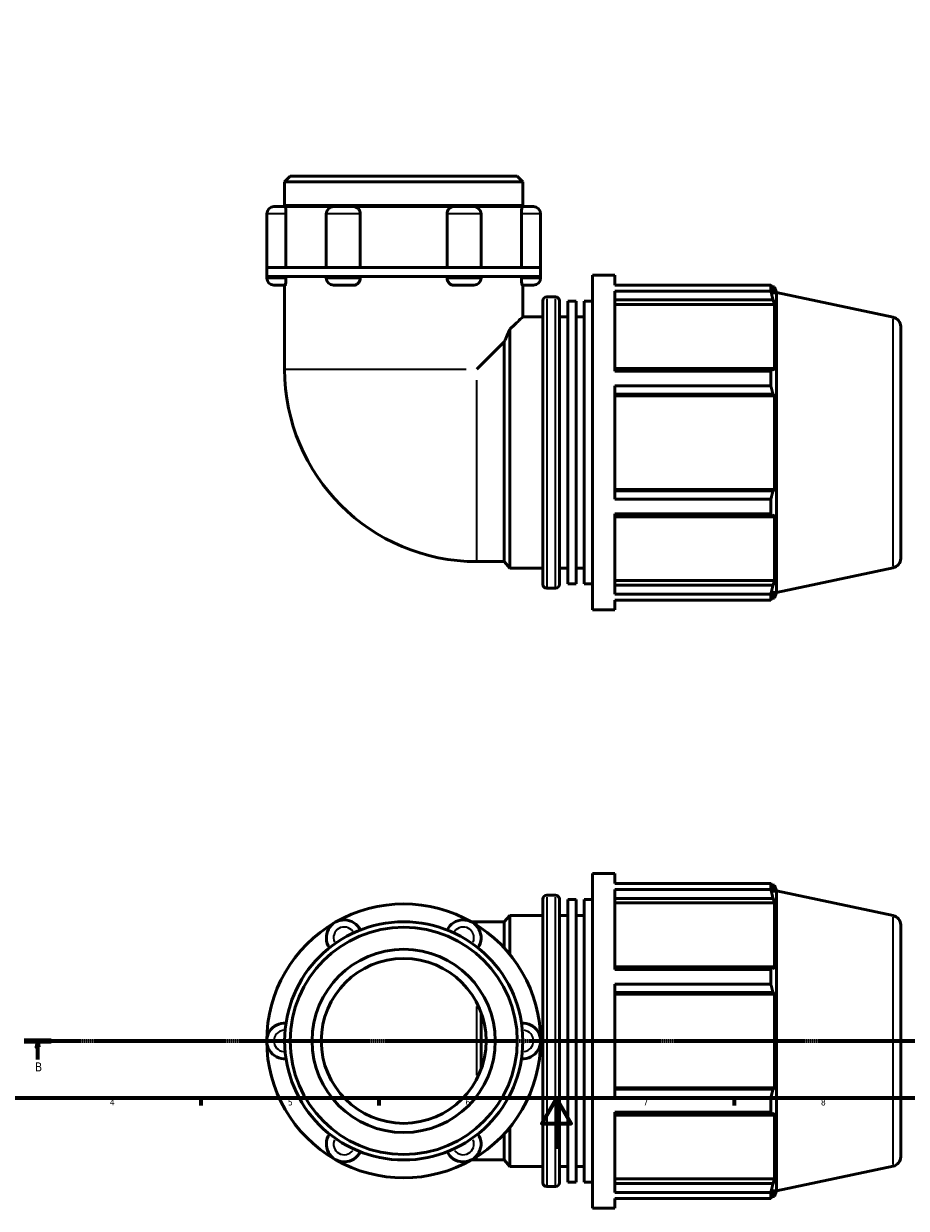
# Model space of a CAD drawing. Header units: millimetres. Extents: x 0 to 924, y -23 to 911.
# Tile 2 of 6: x 210 to 558, y -23 to 444. Entities that reach past the tile are written whole.
import ezdxf

# ---------------------------------------------------------------- set-up
doc = ezdxf.new("R2010")
doc.units = ezdxf.units.MM
doc.linetypes.add('CHAIN', pattern=[0.7087, 0.4724, -0.0591, 0.1181, -0.0591])
for name, color, linetype, lineweight in [('Border (ISO)', 7, 'Continuous', 70), ('Section Line (ISO)', 7, 'CHAIN', 70), ('Visible (ISO)', 7, 'Continuous', 50), ('Visible Narrow (ISO)', 7, 'Continuous', 35)]:
    doc.layers.add(name, color=color, linetype=linetype, lineweight=lineweight)
doc.styles.add('Label Text (ISO)', font='tahoma.ttf')
doc.styles.add('Note Text (ISO)', font='tahoma.ttf')

# ---------------------------------------------------------------- blocks, each defined once
blk = doc.blocks.new('Borders Default Border')
at = {"layer": 'Border (ISO)'}
for p, q in [((280.33, 20), (280.33, 17.1)), ((350.42, 20), (350.42, 17.1)), ((490.58, 20), (490.58, 17.1))]:
    blk.add_line(p, q, dxfattribs=at)
at = {"layer": 'Border (ISO)', "flags": 128}
for points in [[(20, 20), (20, 574), (821, 574), (821, 20), (20, 20)], [(420.5, 0), (420.5, 20), (414.73, 10), (426.27, 10), (420.5, 20)]]:
    blk.add_lwpolyline(points, dxfattribs=at)
at = {"layer": 'Border (ISO)', "color": 232, "true_color": 0xca0064, "char_height": 2.5, "attachment_point": 7, "style": 'Note Text (ISO)'}
for s, insert in [('4', (244.42, 17.1)), ('5', (314.64, 17.05)), ('6', (384.66, 17.05)), ('7', (454.77, 17.1)), ('8', (524.81, 17.04))]:
    blk.add_mtext(s, dxfattribs=dict(at, insert=insert))
blk = doc.blocks.new('2dTransSection0')
at = {"layer": 'Section Line (ISO)', "linetype": 'CHAIN'}
blk.add_line((210.57, 42.53), (645.63, 42.53), dxfattribs=at)
at = {"layer": 'Section Line (ISO)', "linetype": 'Continuous', "lineweight": 140}
for p, q in [((210.57, 42.53), (221.29, 42.53)), ((634.91, 42.53), (645.63, 42.53))]:
    blk.add_line(p, q, dxfattribs=at)
at = {"layer": 'Section Line (ISO)', "linetype": 'Continuous'}
for p, q in [((215.93, 42.53), (215.43, 40.03)), ((215.93, 40.03), (215.93, 42.53)), ((216.43, 40.03), (215.93, 42.53)), ((640.27, 42.53), (639.77, 40.03)), ((640.27, 40.03), (640.27, 42.53)), ((640.77, 40.03), (640.27, 42.53)), ((215.43, 40.03), (216.43, 40.03)), ((215.93, 35.2), (215.93, 40.03)), ((639.77, 40.03), (640.77, 40.03)), ((640.27, 35.2), (640.27, 40.03))]:
    blk.add_line(p, q, dxfattribs=at)
at = {"layer": 'Section Line (ISO)', "linetype": 'Continuous', "flags": 128}
for points in [[(216.43, 40.03), (215.93, 42.53), (215.43, 40.03), (216.43, 40.03)], [(640.77, 40.03), (640.27, 42.53), (639.77, 40.03), (640.77, 40.03)]]:
    blk.add_lwpolyline(points, dxfattribs=at)
at = {"layer": 'Section Line (ISO)'}
for points in [[(216.43, 40.03), (215.93, 42.53), (215.43, 40.03), (216.43, 40.03)], [(640.77, 40.03), (640.27, 42.53), (639.77, 40.03), (640.77, 40.03)]]:
    blk.add_solid(points, dxfattribs=at)
at = {"layer": 'Section Line (ISO)', "char_height": 3.5, "attachment_point": 7, "style": 'Label Text (ISO)'}
for insert in [(214.86, 30.53), (639.2, 30.53)]:
    blk.add_mtext('B', dxfattribs=dict(at, insert=insert))

msp = doc.modelspace()

# ---------------------------------------------------------------- linework, layer by layer
at = {"layer": 'Visible (ISO)'}
for p, q in [((315.487, 383.427), (313.32, 381.261)), ((315.487, 383.427), (405.047, 383.427)), ((405.047, 383.427), (407.214, 381.261)), ((313.32, 371.927), (313.32, 381.261)), ((407.214, 381.261), (313.32, 381.261)), ((407.214, 371.927), (407.214, 381.261)), ((309.095, 371.427), (313.51, 371.427)), ((407.214, 371.927), (313.32, 371.927)), ((313.82, 371.427), (313.32, 371.927)), ((313.51, 371.427), (332.568, 371.427)), ((332.568, 371.427), (340.544, 371.427)), ((340.544, 371.427), (379.99, 371.427)), ((379.99, 371.427), (387.965, 371.427)), ((387.965, 371.427), (407.024, 371.427)), ((406.714, 371.427), (407.214, 371.927)), ((407.024, 371.427), (411.439, 371.427)), ((306.278, 368.611), (306.278, 347.427)), ((313.848, 368.611), (313.848, 347.427)), ((329.751, 368.611), (329.751, 347.427)), ((343.139, 368.611), (343.139, 347.427)), ((377.395, 347.427), (377.395, 368.611)), ((390.782, 368.611), (390.782, 347.427)), ((406.686, 347.427), (406.686, 368.611)), ((414.256, 368.611), (414.256, 347.427)), ((333.272, 347.427), (306.278, 347.427)), ((306.278, 343.827), (306.278, 347.427)), ((387.261, 347.427), (333.272, 347.427)), ((414.256, 347.427), (387.261, 347.427)), ((414.256, 343.827), (414.256, 347.427)), ((306.278, 343.827), (306.278, 343.284)), ((333.272, 343.827), (306.278, 343.827)), ((313.848, 343.827), (313.848, 343.284)), ((329.751, 343.827), (329.751, 343.284)), ((387.261, 343.827), (333.272, 343.827)), ((343.139, 343.827), (343.139, 343.284)), ((377.395, 343.284), (377.395, 343.827)), ((414.256, 343.827), (387.261, 343.827)), ((390.782, 343.827), (390.782, 343.284)), ((406.686, 343.284), (406.686, 343.827)), ((414.256, 343.827), (414.256, 343.284)), ((434.747, 212.427), (434.747, 344.427)), ((434.747, 344.427), (443.547, 344.427)), ((443.547, 340.529), (443.547, 344.427)), ((313.51, 340.467), (309.095, 340.467)), ((313.32, 340.467), (313.32, 307.318)), ((340.544, 340.467), (332.568, 340.467)), ((387.965, 340.467), (379.99, 340.467)), ((411.439, 340.467), (407.024, 340.467)), ((407.214, 340.467), (407.214, 327.927)), ((443.547, 340.529), (505.046, 340.529)), ((443.547, 306.537), (443.547, 338.142)), ((505.046, 338.142), (443.547, 338.142)), ((505.046, 338.142), (505.046, 340.529)), ((505.42, 339.807), (506.547, 339.807)), ((506.547, 336.967), (505.904, 338.855)), ((506.547, 336.967), (506.547, 339.807)), ((507.267, 337.593), (506.547, 339.807)), ((507.267, 219.262), (507.267, 337.593)), ((553.296, 327.809), (507.267, 337.593)), ((415.147, 222.507), (415.147, 334.347)), ((416.647, 335.847), (420.18, 335.847)), ((421.68, 334.347), (421.68, 222.507)), ((424.947, 222.73), (424.947, 334.125)), ((424.947, 334.125), (428.213, 334.125)), ((428.213, 222.73), (428.213, 334.125)), ((431.48, 222.73), (431.48, 334.125)), ((431.48, 334.125), (434.747, 334.125)), ((443.547, 334.628), (505.904, 334.628)), ((443.547, 332.872), (506.547, 332.872)), ((505.904, 334.628), (506.547, 332.872)), ((506.547, 306.77), (506.547, 332.872)), ((407.214, 327.927), (415.147, 327.927)), ((421.68, 327.927), (424.947, 327.927)), ((428.213, 327.927), (431.48, 327.927)), ((402.08, 228.927), (402.08, 323.088)), ((556.267, 324.141), (556.267, 232.714)), ((399.938, 318.098), (389.157, 307.318)), ((399.938, 231.48), (399.938, 318.098)), ((505.904, 307.684), (443.547, 307.684)), ((443.547, 306.537), (505.046, 306.537)), ((505.046, 300.775), (505.046, 306.537)), ((506.547, 306.77), (505.904, 307.684)), ((443.547, 256.079), (443.547, 300.775)), ((505.046, 300.775), (443.547, 300.775)), ((443.547, 297.48), (505.904, 297.48)), ((443.547, 296.885), (506.547, 296.885)), ((505.904, 297.48), (506.547, 296.885)), ((506.547, 259.97), (506.547, 296.885)), ((443.547, 259.97), (506.547, 259.97)), ((505.904, 259.375), (443.547, 259.375)), ((506.547, 259.97), (505.904, 259.375)), ((443.547, 256.079), (505.046, 256.079)), ((505.046, 250.318), (505.046, 256.079)), ((443.547, 218.713), (443.547, 250.318)), ((505.046, 250.318), (443.547, 250.318)), ((443.547, 249.171), (505.904, 249.171)), ((505.904, 249.171), (506.547, 250.085)), ((506.547, 223.983), (506.547, 250.085)), ((389.157, 231.48), (399.938, 231.48)), ((399.938, 231.48), (402.08, 228.927)), ((402.08, 228.927), (415.147, 228.927)), ((421.68, 228.927), (424.947, 228.927)), ((428.213, 228.927), (431.48, 228.927)), ((553.296, 229.046), (507.267, 219.262)), ((416.647, 221.007), (420.18, 221.007)), ((424.947, 222.73), (428.213, 222.73)), ((431.48, 222.73), (434.747, 222.73)), ((443.547, 223.983), (506.547, 223.983)), ((505.904, 222.226), (443.547, 222.226)), ((506.547, 223.983), (505.904, 222.226)), ((505.904, 218), (506.547, 219.888)), ((506.547, 217.047), (506.547, 219.888)), ((443.547, 218.713), (505.046, 218.713)), ((443.547, 212.427), (443.547, 216.326)), ((505.046, 216.326), (443.547, 216.326)), ((505.046, 216.326), (505.046, 218.713)), ((505.42, 217.047), (506.547, 217.047)), ((507.267, 219.262), (506.547, 217.047)), ((434.747, 212.427), (443.547, 212.427)), ((434.747, -23.471), (434.747, 108.529)), ((434.747, 108.529), (443.547, 108.529)), ((443.547, 104.63), (443.547, 108.529)), ((443.547, 104.63), (505.046, 104.63)), ((505.046, 102.243), (505.046, 104.63)), ((505.42, 103.909), (506.547, 103.909)), ((506.547, 101.068), (505.904, 102.956)), ((506.547, 101.068), (506.547, 103.909)), ((507.267, 101.694), (506.547, 103.909)), ((415.147, -13.391), (415.147, 98.449)), ((416.647, 99.949), (420.18, 99.949)), ((421.68, 98.449), (421.68, -13.391)), ((424.947, -13.169), (424.947, 98.226)), ((424.947, 98.226), (428.213, 98.226)), ((428.213, -13.169), (428.213, 98.226)), ((431.48, -13.169), (431.48, 98.226)), ((431.48, 98.226), (434.747, 98.226)), ((443.547, 70.639), (443.547, 102.243)), ((505.046, 102.243), (443.547, 102.243)), ((443.547, 98.73), (505.904, 98.73)), ((505.904, 98.73), (506.547, 96.974)), ((507.267, -16.636), (507.267, 101.694)), ((553.296, 91.91), (507.267, 101.694)), ((443.547, 96.974), (506.547, 96.974)), ((506.547, 70.871), (506.547, 96.974)), ((389.157, 89.476), (386.927, 89.476)), ((389.157, 89.476), (399.938, 89.476)), ((399.938, 89.476), (402.08, 92.029)), ((399.938, 79.149), (399.938, 89.476)), ((402.08, 76.682), (402.08, 92.029)), ((402.08, 92.029), (415.147, 92.029)), ((421.68, 92.029), (424.947, 92.029)), ((428.213, 92.029), (431.48, 92.029)), ((556.267, 88.242), (556.267, -3.185)), ((505.904, 71.785), (443.547, 71.785)), ((443.547, 70.639), (505.046, 70.639)), ((505.046, 64.877), (505.046, 70.639)), ((506.547, 70.871), (505.904, 71.785)), ((443.547, 20.181), (443.547, 64.877)), ((505.046, 64.877), (443.547, 64.877)), ((443.547, 61.582), (505.904, 61.582)), ((443.547, 60.986), (506.547, 60.986)), ((505.904, 61.582), (506.547, 60.986)), ((506.547, 24.071), (506.547, 60.986)), ((390.847, 31.519), (390.847, 53.538)), ((443.547, 24.071), (506.547, 24.071)), ((505.904, 23.476), (443.547, 23.476)), ((506.547, 24.071), (505.904, 23.476)), ((443.547, 20.181), (505.046, 20.181)), ((505.046, 14.419), (505.046, 20.181)), ((443.547, -17.186), (443.547, 14.419)), ((505.046, 14.419), (443.547, 14.419)), ((505.904, 13.272), (506.547, 14.187)), ((506.547, -11.916), (506.547, 14.187)), ((443.547, 13.272), (505.904, 13.272)), ((399.938, -4.418), (399.938, 5.909)), ((402.08, -6.971), (402.08, 8.375)), ((386.927, -4.418), (389.157, -4.418)), ((389.157, -4.418), (399.938, -4.418)), ((399.938, -4.418), (402.08, -6.971)), ((402.08, -6.971), (415.147, -6.971)), ((421.68, -6.971), (424.947, -6.971)), ((428.213, -6.971), (431.48, -6.971)), ((553.296, -6.853), (507.267, -16.636)), ((424.947, -13.169), (428.213, -13.169)), ((431.48, -13.169), (434.747, -13.169)), ((443.547, -11.916), (506.547, -11.916)), ((505.904, -13.672), (443.547, -13.672)), ((506.547, -11.916), (505.904, -13.672)), ((416.647, -14.891), (420.18, -14.891)), ((443.547, -17.186), (505.046, -17.186)), ((505.046, -19.572), (505.046, -17.186)), ((505.904, -17.899), (506.547, -16.01)), ((506.547, -18.851), (506.547, -16.01)), ((507.267, -16.636), (506.547, -18.851)), ((443.547, -23.471), (443.547, -19.572)), ((505.046, -19.572), (443.547, -19.572)), ((505.42, -18.851), (506.547, -18.851)), ((434.747, -23.471), (443.547, -23.471))]:
    msp.add_line(p, q, dxfattribs=at)
for radius in [46.947, 44.78, 36.113, 32.502]:
    msp.add_circle((360.267, 42.529), radius, dxfattribs=at)
for centre, radius, start, end in [((309.095, 368.611), 2.817, 90, 180), ((332.568, 368.611), 2.817, 90, 180), ((387.965, 368.611), 2.817, 0, 90), ((411.439, 368.611), 2.817, 0, 90), ((309.095, 343.284), 2.817, 180, 270), ((332.568, 343.284), 2.817, 180, 270), ((387.965, 343.284), 2.817, 270, 0), ((411.439, 343.284), 2.817, 270, 0), ((416.647, 334.347), 1.5, 90, 180), ((420.18, 334.347), 1.5, 0, 90), ((552.517, 324.141), 3.75, 0, 78), ((389.157, 307.318), 75.837, 180, 270), ((552.517, 232.714), 3.75, 282, 0), ((416.647, 222.507), 1.5, 180, 270), ((420.18, 222.507), 1.5, 270, 0), ((416.647, 98.449), 1.5, 90, 180), ((420.18, 98.449), 1.5, 0, 90), ((360.267, 42.529), 53.989, 60, 120), ((360.267, 42.529), 53.989, 120, 180), ((336.793, 83.186), 7.042, 25.69878, 214.30122), ((383.74, 83.186), 7.042, 325.69878, 154.30122), ((360.267, 42.529), 53.989, 0, 60), ((552.517, 88.242), 3.75, 0, 78), ((313.32, 42.529), 7.042, 85.69878, 274.30122), ((407.214, 42.529), 7.042, 265.69878, 94.30122), ((360.267, 42.529), 53.989, 180, 240), ((360.267, 42.529), 53.989, 300, 0), ((336.793, 1.872), 7.042, 145.69878, 334.30122), ((383.74, 1.872), 7.042, 205.69878, 34.30122), ((360.267, 42.529), 53.989, 240, 300), ((552.517, -3.185), 3.75, 282, 0), ((416.647, -13.391), 1.5, 180, 270), ((420.18, -13.391), 1.5, 270, 0)]:
    msp.add_arc(centre, radius, start, end, dxfattribs=at)
for points, knots in [([(313.51, 371.427), (313.541, 371.427), (313.575, 371.366), (313.648, 371.116), (313.687, 370.921), (313.757, 370.421), (313.788, 370.12), (313.832, 369.454), (313.845, 369.095), (313.848, 368.689), (313.848, 368.65), (313.848, 368.611)], [0.88797943, 0.88797943, 0.88797943, 0.88797943, 0.99008174, 0.99008174, 1.10030107, 1.10030107, 1.21048002, 1.21048002, 1.32039703, 1.32039703, 1.33221836, 1.33221836, 1.33221836, 1.33221836]), ([(340.544, 371.427), (340.852, 371.427), (341.16, 371.366), (341.767, 371.116), (342.057, 370.921), (342.554, 370.421), (342.756, 370.12), (343.041, 369.454), (343.122, 369.095), (343.138, 368.689), (343.139, 368.65), (343.139, 368.611)], [0.88797943, 0.88797943, 0.88797943, 0.88797943, 0.99008174, 0.99008174, 1.10030107, 1.10030107, 1.21048002, 1.21048002, 1.32039703, 1.32039703, 1.33221836, 1.33221836, 1.33221836, 1.33221836]), ([(377.395, 368.611), (377.395, 368.963), (377.457, 369.313), (377.702, 369.982), (377.887, 370.293), (378.357, 370.823), (378.637, 371.036), (379.253, 371.334), (379.583, 371.416), (379.941, 371.427), (379.965, 371.427), (379.99, 371.427)], [0.44423607, 0.44423607, 0.44423607, 0.44423607, 0.55012342, 0.55012342, 0.66004705, 0.66004705, 0.77023364, 0.77023364, 0.880448, 0.880448, 0.88847071, 0.88847071, 0.88847071, 0.88847071]), ([(406.686, 368.611), (406.686, 368.963), (406.696, 369.313), (406.734, 369.982), (406.763, 370.293), (406.83, 370.823), (406.868, 371.036), (406.945, 371.334), (406.983, 371.416), (407.019, 371.427), (407.021, 371.427), (407.024, 371.427)], [0.44423607, 0.44423607, 0.44423607, 0.44423607, 0.55012342, 0.55012342, 0.66004705, 0.66004705, 0.77023364, 0.77023364, 0.880448, 0.880448, 0.88847071, 0.88847071, 0.88847071, 0.88847071]), ([(313.848, 343.284), (313.848, 342.931), (313.838, 342.582), (313.8, 341.913), (313.771, 341.601), (313.703, 341.072), (313.665, 340.859), (313.589, 340.561), (313.551, 340.479), (313.515, 340.468), (313.512, 340.467), (313.51, 340.467)], [0.44423607, 0.44423607, 0.44423607, 0.44423607, 0.55012342, 0.55012342, 0.66004705, 0.66004705, 0.77023364, 0.77023364, 0.880448, 0.880448, 0.88847071, 0.88847071, 0.88847071, 0.88847071]), ([(343.139, 343.284), (343.139, 342.931), (343.077, 342.582), (342.832, 341.913), (342.646, 341.601), (342.177, 341.072), (341.897, 340.859), (341.28, 340.561), (340.95, 340.479), (340.592, 340.468), (340.568, 340.467), (340.544, 340.467)], [0.44423607, 0.44423607, 0.44423607, 0.44423607, 0.55012342, 0.55012342, 0.66004705, 0.66004705, 0.77023364, 0.77023364, 0.880448, 0.880448, 0.88847071, 0.88847071, 0.88847071, 0.88847071]), ([(379.99, 340.467), (379.681, 340.467), (379.374, 340.529), (378.767, 340.778), (378.476, 340.974), (377.979, 341.474), (377.778, 341.774), (377.492, 342.441), (377.411, 342.8), (377.396, 343.205), (377.395, 343.245), (377.395, 343.284)], [0.88797943, 0.88797943, 0.88797943, 0.88797943, 0.99008174, 0.99008174, 1.10030107, 1.10030107, 1.21048002, 1.21048002, 1.32039703, 1.32039703, 1.33221836, 1.33221836, 1.33221836, 1.33221836]), ([(407.024, 340.467), (406.993, 340.467), (406.959, 340.529), (406.885, 340.778), (406.847, 340.974), (406.776, 341.474), (406.746, 341.774), (406.701, 342.441), (406.688, 342.8), (406.686, 343.205), (406.686, 343.245), (406.686, 343.284)], [0.88797943, 0.88797943, 0.88797943, 0.88797943, 0.99008174, 0.99008174, 1.10030107, 1.10030107, 1.21048002, 1.21048002, 1.32039703, 1.32039703, 1.33221836, 1.33221836, 1.33221836, 1.33221836]), ([(407.214, 327.927), (407.214, 327.927), (407.014, 327.738), (406.195, 326.962), (405.575, 326.375), (404.021, 324.91), (403.108, 324.05), (402.08, 323.088)], [6.8273077, 6.8273077, 6.8273077, 6.8273077, 7.569981, 7.569981, 8.3126544, 8.3126544, 9.0106042, 9.0106042, 9.0106042, 9.0106042]), ([(399.938, 318.098), (400.306, 318.986), (400.676, 319.861), (401.394, 321.528), (401.741, 322.323), (402.08, 323.088)], [18.29770451, 18.29770451, 18.29770451, 18.29770451, 18.6091649, 18.6091649, 18.90656789, 18.90656789, 18.90656789, 18.90656789])]:
    msp.add_open_spline(points, degree=3, knots=knots, dxfattribs=at)
for points, weights in [([(505.046, 340.529), (505.492, 339.675), (505.904, 338.855)], [1, 1.00113619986, 1.00145550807]), ([(505.904, 334.628), (505.492, 336.349), (505.046, 338.142)], [1.00145550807, 1.00113619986, 1]), ([(505.046, 306.537), (505.492, 307.122), (505.904, 307.684)], [1, 1.00113619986, 1.00145550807]), ([(505.904, 297.48), (505.492, 299.094), (505.046, 300.775)], [1.00145550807, 1.00113619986, 1]), ([(505.046, 256.079), (505.492, 257.761), (505.904, 259.375)], [1, 1.00113619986, 1.00145550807]), ([(505.904, 249.171), (505.492, 249.733), (505.046, 250.318)], [1.00145550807, 1.00113619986, 1]), ([(505.046, 218.713), (505.492, 220.505), (505.904, 222.226)], [1, 1.00113619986, 1.00145550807]), ([(505.904, 218), (505.492, 217.18), (505.046, 216.326)], [1.00145550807, 1.00113619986, 1]), ([(505.046, 104.63), (505.492, 103.776), (505.904, 102.956)], [1, 1.00113619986, 1.00145550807]), ([(505.904, 98.73), (505.492, 100.451), (505.046, 102.243)], [1.00145550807, 1.00113619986, 1]), ([(505.046, 70.639), (505.492, 71.224), (505.904, 71.785)], [1, 1.00113619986, 1.00145550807]), ([(505.904, 61.582), (505.492, 63.196), (505.046, 64.877)], [1.00145550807, 1.00113619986, 1]), ([(505.046, 20.181), (505.492, 21.862), (505.904, 23.476)], [1, 1.00113619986, 1.00145550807]), ([(505.904, 13.272), (505.492, 13.834), (505.046, 14.419)], [1.00145550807, 1.00113619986, 1]), ([(505.046, -17.186), (505.492, -15.393), (505.904, -13.672)], [1, 1.00113619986, 1.00145550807]), ([(505.904, -17.899), (505.492, -18.719), (505.046, -19.572)], [1.00145550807, 1.00113619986, 1])]:
    msp.add_rational_spline(points, weights, degree=2, dxfattribs=at)
at = {"layer": 'Visible Narrow (ISO)'}
for p, q in [((313.269, 368.611), (306.302, 368.611)), ((342.671, 368.611), (329.815, 368.611)), ((390.719, 368.611), (377.862, 368.611)), ((414.232, 368.611), (407.265, 368.611)), ((306.302, 343.284), (313.269, 343.284)), ((329.815, 343.284), (342.671, 343.284)), ((377.862, 343.284), (390.719, 343.284)), ((407.265, 343.284), (414.232, 343.284)), ((416.647, 335.14), (416.647, 221.714)), ((420.18, 221.714), (420.18, 335.14)), ((553.296, 229.654), (553.296, 327.201)), ((313.612, 307.318), (384.853, 307.318)), ((389.157, 231.773), (389.157, 303.014)), ((416.647, 99.242), (416.647, -14.184)), ((420.18, -14.184), (420.18, 99.242)), ((389.157, 88.267), (389.157, 89.472)), ((553.296, -6.245), (553.296, 91.302)), ((389.157, 29.03), (389.157, 56.027)), ((389.157, -4.415), (389.157, -3.21))]:
    msp.add_line(p, q, dxfattribs=at)
for centre, start, end in [((336.793, 83.186), 36.67874, 203.32126), ((383.74, 83.186), 336.67874, 143.32126), ((313.32, 42.529), 96.67874, 263.32126), ((407.214, 42.529), 276.67874, 83.32126), ((336.793, 1.872), 156.67874, 323.32126), ((383.74, 1.872), 216.67874, 23.32126)]:
    msp.add_arc(centre, 4.225, start, end, dxfattribs=at)

# ---------------------------------------------------------------- block references
msp.add_blockref('Borders Default Border', (0, 0))
at = {"layer": 'Section Line (ISO)'}
msp.add_blockref('2dTransSection0', (0, 0), dxfattribs=at)

doc.saveas('drawing.dxf')
